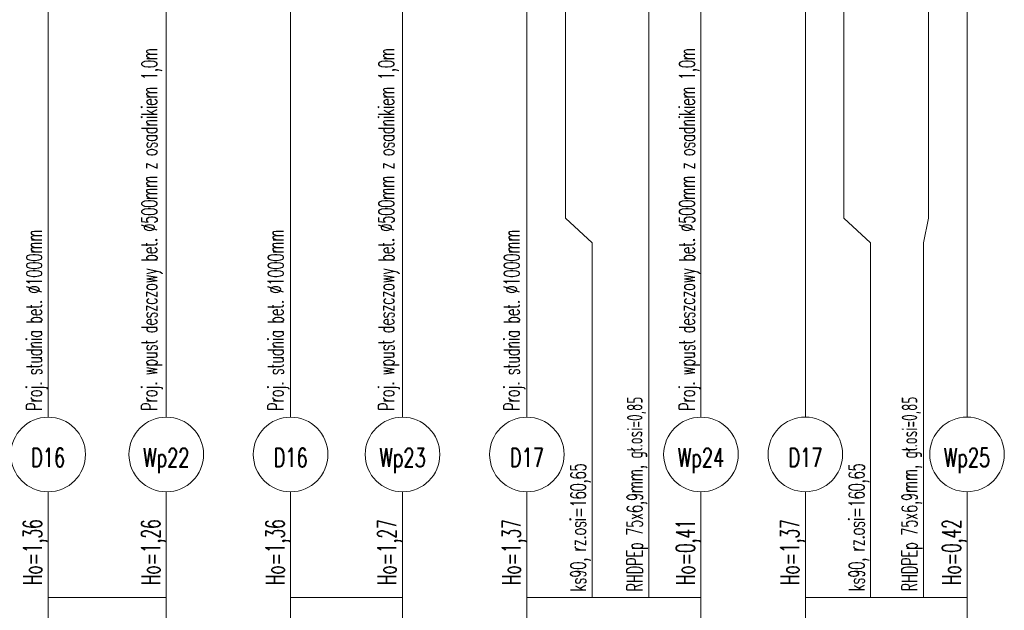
# Model space of a CAD drawing. Header units: millimetres. Extents: x 7.8 to 19, y -49.2 to -24.4.
# Tile 26 of 30: x 9.607 to 9.7654, y -24.6475 to -24.5526. Entities that reach past the tile are written whole.
import ezdxf
from ezdxf.enums import TextEntityAlignment as Align

# ---------------------------------------------------------------- set-up
doc = ezdxf.new("R2010")
doc.units = ezdxf.units.MM
doc.layers.add('CIENKA', color=7, linetype='Continuous', lineweight=15)
doc.layers.add('GRUBA', color=3, linetype='Continuous', lineweight=53)
doc.styles.add('romans', font='romans.shx')

msp = doc.modelspace()

# ---------------------------------------------------------------- linework, layer by layer
at = {"layer": 'CIENKA', "color": 7, "linetype": 'Continuous', "ltscale": 0.01}
for p, q in [((9.68862, -24.61646), (9.68862, -24.51946)), ((9.73341, -24.61645), (9.73341, -24.51945)), ((9.61162, -24.61646), (9.61162, -24.52096)), ((9.63062, -24.61646), (9.63062, -24.52146)), ((9.65062, -24.61646), (9.65062, -24.52096)), ((9.66862, -24.61646), (9.66862, -24.52146)), ((9.71662, -24.61646), (9.71662, -24.52836)), ((9.75941, -24.61645), (9.75941, -24.52835)), ((9.70822, -24.53419), (9.70822, -24.58446)), ((9.75321, -24.53473), (9.75321, -24.58445)), ((9.69482, -24.53896), (9.69482, -24.58446)), ((9.73961, -24.53895), (9.73961, -24.58445)), ((9.69912, -24.58846), (9.69482, -24.58446)), ((9.70822, -24.58846), (9.70822, -24.58446)), ((9.74391, -24.58845), (9.73961, -24.58445)), ((9.75241, -24.58845), (9.75321, -24.58445)), ((9.69912, -24.58846), (9.69912, -24.64546)), ((9.70822, -24.58846), (9.70822, -24.64546)), ((9.74391, -24.58845), (9.74391, -24.64545)), ((9.75241, -24.58845), (9.75241, -24.64545)), ((9.61162, -24.64546), (9.61162, -24.62846)), ((9.63062, -24.64546), (9.63062, -24.62846)), ((9.65062, -24.64546), (9.65062, -24.62846)), ((9.66862, -24.64546), (9.66862, -24.62846)), ((9.68862, -24.64546), (9.68862, -24.62846)), ((9.71662, -24.64546), (9.71662, -24.62846)), ((9.73341, -24.64545), (9.73341, -24.62845)), ((9.75941, -24.64545), (9.75941, -24.62845)), ((9.61162, -24.65746), (9.61162, -24.64546)), ((9.61162, -24.64546), (9.63062, -24.64546)), ((9.63062, -24.65746), (9.63062, -24.64546)), ((9.65062, -24.65746), (9.65062, -24.64546)), ((9.65062, -24.64546), (9.66862, -24.64546)), ((9.66862, -24.65746), (9.66862, -24.64546)), ((9.68862, -24.65746), (9.68862, -24.64546)), ((9.68862, -24.64546), (9.71662, -24.64546)), ((9.71662, -24.65746), (9.71662, -24.64546)), ((9.73341, -24.65745), (9.73341, -24.64545)), ((9.73341, -24.64545), (9.75941, -24.64545)), ((9.75941, -24.65745), (9.75941, -24.64545))]:
    msp.add_line(p, q, dxfattribs=at)
for centre, start, end in [((9.61162, -24.62246), 90, 270), ((9.61162, -24.62246), 270, 90), ((9.63062, -24.62246), 90, 270), ((9.63062, -24.62246), 270, 90), ((9.65062, -24.62246), 90, 270), ((9.65062, -24.62246), 270, 90), ((9.66862, -24.62246), 90, 270), ((9.66862, -24.62246), 270, 90), ((9.68862, -24.62246), 90, 270), ((9.68862, -24.62246), 270, 90), ((9.71662, -24.62246), 90, 270), ((9.71662, -24.62246), 270, 90), ((9.73341, -24.62245), 90, 270), ((9.73341, -24.62245), 270, 90), ((9.75941, -24.62245), 90, 270), ((9.75941, -24.62245), 270, 90)]:
    msp.add_arc(centre, 0.006, start, end, dxfattribs=at)

# ---------------------------------------------------------------- texts
at = {"layer": 'CIENKA', "color": 7, "linetype": 'Continuous', "ltscale": 0.01, "style": 'romans', "width": 0.6}
for s, height, p in [('Proj. wpust deszczowy bet. %%C500mm z osadnikiem 1,0m', 0.0025, (9.62915, -24.61543)), ('Proj. wpust deszczowy bet. %%C500mm z osadnikiem 1,0m', 0.0025, (9.66726, -24.61543)), ('Proj. wpust deszczowy bet. %%C500mm z osadnikiem 1,0m', 0.0025, (9.71562, -24.61543)), ('Proj. studnia bet. %%C1000mm', 0.0025, (9.61062, -24.61543)), ('Proj. studnia bet. %%C1000mm', 0.0025, (9.64948, -24.61543)), ('Proj. studnia bet. %%C1000mm', 0.0025, (9.68744, -24.61543)), ('RHDPEp 75x6,9mm, gł.osi=0,85', 0.0025, (9.70722, -24.64446)), ('RHDPEp 75x6,9mm, gł.osi=0,85', 0.0025, (9.75141, -24.64445)), ('ks90, rz.osi=160,65', 0.0025, (9.69812, -24.64446)), ('ks90, rz.osi=160,65', 0.0025, (9.74291, -24.64445)), ('Ho=1,36', 0.003, (9.61062, -24.64346)), ('Ho=1,26', 0.003, (9.62962, -24.64346)), ('Ho=1,36', 0.003, (9.64962, -24.64346)), ('Ho=1,27', 0.003, (9.66762, -24.64346)), ('Ho=1,37', 0.003, (9.68762, -24.64346)), ('Ho=0,41', 0.003, (9.71562, -24.64346)), ('Ho=1,37', 0.003, (9.73241, -24.64345)), ('Ho=0,42', 0.003, (9.75841, -24.64345))]:
    msp.add_text(s, height=height, rotation=90, dxfattribs=at).set_placement(p)
at = {"layer": 'GRUBA', "color": 3, "linetype": 'Continuous', "ltscale": 0.01, "style": 'romans', "width": 0.7}
for s, p in [('Wp25', (9.75941, -24.62445)), ('D16', (9.61162, -24.62446)), ('Wp22', (9.63062, -24.62446)), ('D16', (9.65062, -24.62446)), ('Wp23', (9.66862, -24.62446)), ('D17', (9.68862, -24.62446)), ('Wp24', (9.71662, -24.62446)), ('D17', (9.73341, -24.62445))]:
    msp.add_text(s, height=0.003, dxfattribs=at).set_placement(p, align=Align.CENTER)

doc.saveas('drawing.dxf')
